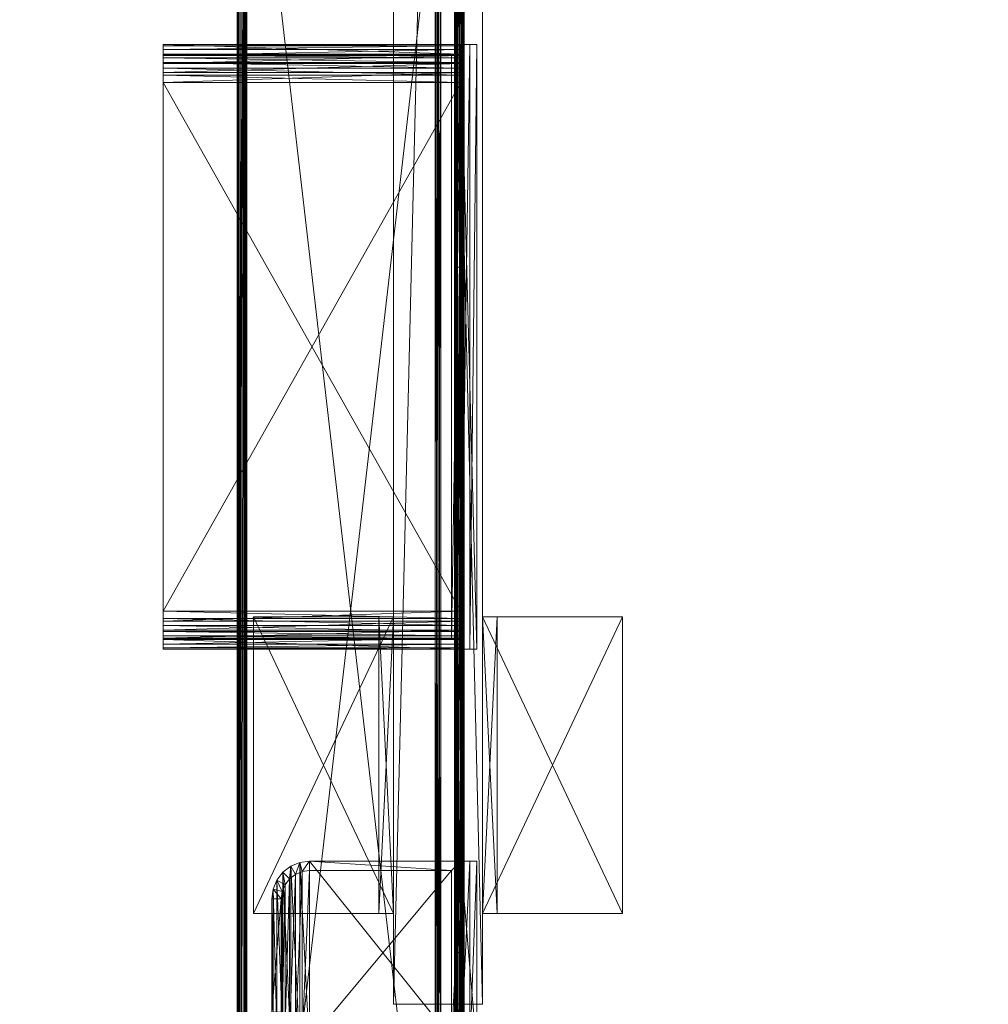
# Model space of a CAD drawing. Header units: inches. Extents: x -304 to 162, y 376 to 514.
# Tile 196 of 216: x 80 to 93, y 411 to 424. Entities that reach past the tile are written whole.
import ezdxf

# ---------------------------------------------------------------- set-up
doc = ezdxf.new("R2010")
doc.units = ezdxf.units.IN
doc.header["$LTSCALE"] = 0.366967
doc.header["$MEASUREMENT"] = 0
for name, color, linetype, true_color in [('CET color Burlywood4', 7, 'Continuous', 0x8d7057), ('CET color Floral white', 7, 'Continuous', 0xfbf8f1), ('CET color Grey80', 7, 'Continuous', 0xcdcec9)]:
    doc.layers.add(name, color=color, linetype=linetype, true_color=true_color)
doc.layers.add('CET Default', color=7, linetype='Continuous')

# ---------------------------------------------------------------- blocks, each defined once
blk = doc.blocks.new('*C42')
at = {"layer": 'CET color Burlywood4', "linetype": 'Continuous', "lineweight": 0}
mesh = blk.add_polyface(dxfattribs=at)
corners = [(59.961, 62.563, 28.05), (0.039, 36.939, 28.05), (0.039, 62.563, 28.05), (59.961, 36.939, 28.05)]
mesh.append_faces([[corners[k] for k in face] for face in [(0, 1, 2, 0)]], dxfattribs={"vtx0": -1, "vtx3": -1})
mesh.append_faces([[corners[k] for k in face] for face in [(0, 3, 1, 0)]], dxfattribs={"vtx2": -1})
at = {"layer": 'CET color Grey80', "linetype": 'Continuous', "lineweight": 0}
mesh = blk.add_polyface(dxfattribs=at)
corners = [(59.961, 62.563, 29.3), (0.039, 62.563, 29.3), (0.039, 36.939, 29.3), (59.961, 36.939, 29.3)]
mesh.append_faces([[corners[k] for k in face] for face in [(0, 2, 3, 0)]], dxfattribs={"vtx0": -1, "vtx3": -1})
mesh.append_faces([[corners[k] for k in face] for face in [(0, 1, 2, 0)]], dxfattribs={"vtx2": -1})
mesh = blk.add_polyface(dxfattribs=at)
corners = [(59.961, 62.563, 28.05), (59.961, 36.939, 28.05), (59.961, 36.939, 29.3), (59.961, 62.563, 29.3), (60, 36.9, 29.261), (60, 62.563, 29.261), (60, 36.9, 28.089), (60, 62.563, 28.089)]
mesh.append_faces([[corners[k] for k in face] for face in [(0, 2, 3, 0), (3, 4, 5, 3), (5, 6, 7, 5), (7, 1, 0, 7)]], dxfattribs={"vtx0": -1, "vtx3": -1})
mesh.append_faces([[corners[k] for k in face] for face in [(0, 1, 2, 0), (3, 2, 4, 3), (5, 4, 6, 5), (7, 6, 1, 7)]], dxfattribs={"vtx2": -1})
blk = doc.blocks.new('*C45')
at = {"layer": 'CET Default', "linetype": 'Continuous', "lineweight": 0, "rotation": 359.999999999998}
blk.add_blockref('*C42', (111.332, 404.012, 0), dxfattribs=at)
blk = doc.blocks.new('*C6')
at = {"layer": 'CET color Burlywood4', "linetype": 'Continuous', "lineweight": 0}
mesh = blk.add_polyface(dxfattribs=at)
corners = [(59.961, 62.563, 28.05), (0.039, 36.939, 28.05), (0.039, 62.563, 28.05), (59.961, 36.939, 28.05)]
mesh.append_faces([[corners[k] for k in face] for face in [(0, 1, 2, 0)]], dxfattribs={"vtx0": -1, "vtx3": -1})
mesh.append_faces([[corners[k] for k in face] for face in [(0, 3, 1, 0)]], dxfattribs={"vtx2": -1})
at = {"layer": 'CET color Grey80', "linetype": 'Continuous', "lineweight": 0}
mesh = blk.add_polyface(dxfattribs=at)
corners = [(0.039, 36.939, 28.05), (0.039, 62.563, 28.05), (0.039, 62.563, 29.3), (0.039, 36.939, 29.3), (0, 62.563, 29.261), (0, 36.9, 29.261), (0, 62.563, 28.089), (0, 36.9, 28.089)]
mesh.append_faces([[corners[k] for k in face] for face in [(0, 2, 3, 0), (3, 4, 5, 3), (5, 6, 7, 5), (7, 1, 0, 7)]], dxfattribs={"vtx0": -1, "vtx3": -1})
mesh.append_faces([[corners[k] for k in face] for face in [(0, 1, 2, 0), (3, 2, 4, 3), (5, 4, 6, 5), (7, 6, 1, 7)]], dxfattribs={"vtx2": -1})
mesh = blk.add_polyface(dxfattribs=at)
corners = [(59.961, 62.563, 29.3), (0.039, 62.563, 29.3), (0.039, 36.939, 29.3), (59.961, 36.939, 29.3)]
mesh.append_faces([[corners[k] for k in face] for face in [(0, 2, 3, 0)]], dxfattribs={"vtx0": -1, "vtx3": -1})
mesh.append_faces([[corners[k] for k in face] for face in [(0, 1, 2, 0)]], dxfattribs={"vtx2": -1})
mesh = blk.add_polyface(dxfattribs=at)
corners = [(0.59, 55.593, 25.34), (-0.59, 55.593, 25.34), (-0.59, 55.593, 27.3), (0.59, 55.593, 27.3), (-0.59, 7.057, 25.34), (-0.59, 7.057, 27.3), (0.59, 7.057, 25.34), (0.59, 7.057, 27.3)]
mesh.append_faces([[corners[k] for k in face] for face in [(0, 2, 3, 0), (1, 5, 2, 1), (1, 6, 4, 1), (5, 3, 2, 5), (4, 7, 5, 4), (6, 3, 7, 6)]], dxfattribs={"vtx0": -1, "vtx3": -1})
mesh.append_faces([[corners[k] for k in face] for face in [(0, 1, 2, 0), (1, 4, 5, 1), (1, 0, 6, 1), (5, 7, 3, 5), (4, 6, 7, 4), (6, 0, 3, 6)]], dxfattribs={"vtx2": -1})
mesh = blk.add_polyface(dxfattribs=at)
corners = [(-2.44, 50.463, 27.85), (-0.59, 50.463, 27.85), (-0.59, 50.463, 28.044), (-2.44, 50.463, 28.044), (-0.59, 54.393, 27.85), (-0.59, 54.393, 28.044), (-2.44, 54.393, 27.85), (-2.44, 54.393, 28.044)]
mesh.append_faces([[corners[k] for k in face] for face in [(0, 2, 3, 0), (1, 5, 2, 1), (1, 6, 4, 1), (5, 3, 2, 5), (4, 7, 5, 4), (6, 3, 7, 6)]], dxfattribs={"vtx0": -1, "vtx3": -1})
mesh.append_faces([[corners[k] for k in face] for face in [(0, 1, 2, 0), (1, 4, 5, 1), (1, 0, 6, 1), (5, 7, 3, 5), (4, 6, 7, 4), (6, 0, 3, 6)]], dxfattribs={"vtx2": -1})
mesh = blk.add_polyface(dxfattribs=at)
corners = [(-0.784, 50.463, 25.334), (-0.59, 50.463, 25.334), (-0.59, 50.463, 27.85), (-0.784, 50.463, 27.85), (-0.59, 54.393, 25.334), (-0.59, 54.393, 27.85), (-0.784, 54.393, 25.334), (-0.784, 54.393, 27.85)]
mesh.append_faces([[corners[k] for k in face] for face in [(0, 2, 3, 0), (1, 5, 2, 1), (1, 6, 4, 1), (5, 3, 2, 5), (4, 7, 5, 4), (6, 3, 7, 6)]], dxfattribs={"vtx0": -1, "vtx3": -1})
mesh.append_faces([[corners[k] for k in face] for face in [(0, 1, 2, 0), (1, 4, 5, 1), (1, 0, 6, 1), (5, 7, 3, 5), (4, 6, 7, 4), (6, 0, 3, 6)]], dxfattribs={"vtx2": -1})
mesh = blk.add_polyface(dxfattribs=at)
corners = [(0.784, 54.393, 25.334), (0.59, 54.393, 25.334), (0.59, 54.393, 27.85), (0.784, 54.393, 27.85), (0.59, 50.463, 25.334), (0.59, 50.463, 27.85), (0.784, 50.463, 25.334), (0.784, 50.463, 27.85)]
mesh.append_faces([[corners[k] for k in face] for face in [(0, 2, 3, 0), (1, 5, 2, 1), (1, 6, 4, 1), (5, 3, 2, 5), (4, 7, 5, 4), (6, 3, 7, 6)]], dxfattribs={"vtx0": -1, "vtx3": -1})
mesh.append_faces([[corners[k] for k in face] for face in [(0, 1, 2, 0), (1, 4, 5, 1), (1, 0, 6, 1), (5, 7, 3, 5), (4, 6, 7, 4), (6, 0, 3, 6)]], dxfattribs={"vtx2": -1})
mesh = blk.add_polyface(dxfattribs=at)
corners = [(2.44, 54.393, 27.85), (0.59, 54.393, 27.85), (0.59, 54.393, 28.044), (2.44, 54.393, 28.044), (0.59, 50.463, 27.85), (0.59, 50.463, 28.044), (2.44, 50.463, 27.85), (2.44, 50.463, 28.044)]
mesh.append_faces([[corners[k] for k in face] for face in [(0, 2, 3, 0), (1, 5, 2, 1), (1, 6, 4, 1), (5, 3, 2, 5), (4, 7, 5, 4), (6, 3, 7, 6)]], dxfattribs={"vtx0": -1, "vtx3": -1})
mesh.append_faces([[corners[k] for k in face] for face in [(0, 1, 2, 0), (1, 4, 5, 1), (1, 0, 6, 1), (5, 7, 3, 5), (4, 6, 7, 4), (6, 0, 3, 6)]], dxfattribs={"vtx2": -1})
blk = doc.blocks.new('*C43')
at = {"layer": 'CET Default', "linetype": 'Continuous', "lineweight": 0, "rotation": 359.9999999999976}
blk.add_blockref('*C6', (171.332, 404.012, 0), dxfattribs=at)
blk = doc.blocks.new('*C13')
at = {"layer": 'CET color Grey80', "linetype": 'Continuous', "lineweight": 0}
mesh = blk.add_polyface(dxfattribs=at)
corners = [(-11.875, 0.043, 11.625), (-10.756, 0.043, 5.75), (-11.875, 0.043, 0.125), (11.875, 0.043, 0.125), (-5.526, 0.043, 5.75), (-4.534, 0.043, 5.75), (-5.526, 0.043, 6.09), (-4.534, 0.043, 6.09), (-0.466, 0.043, 7.75), (10.756, 0.043, 6.09), (0.466, 0.043, 7.75), (10.756, 0.043, 7.75), (10.756, 0.043, 9.75), (10.756, 0.043, 8.09), (5.526, 0.043, 9.75), (4.534, 0.043, 9.75), (0.466, 0.043, 8.09), (-0.466, 0.043, 8.09), (-11.75, 0.043, 11.75), (-10.756, 0.043, 10.09), (-10.756, 0.043, 7.75), (-10.756, 0.043, 6.09), (4.534, 0.043, 10.09), (5.526, 0.043, 10.09), (11.75, 0.043, 11.75), (10.756, 0.043, 10.09), (-10.756, 0.043, 9.75), (-10.756, 0.043, 8.09), (11.869, 0.043, 11.664), (11.875, 0.043, 11.625), (11.851, 0.043, 11.698), (11.823, 0.043, 11.726), (11.789, 0.043, 11.744), (10.756, 0.043, 5.75), (-11.789, 0.043, 11.744), (-11.823, 0.043, 11.726), (-11.851, 0.043, 11.698), (-11.869, 0.043, 11.664), (-11.869, -0.042, 11.664), (-11.875, -0.042, 11.625), (-10.756, -0.042, 5.75), (-11.851, -0.042, 11.698), (-11.823, -0.042, 11.726), (-11.789, -0.042, 11.744), (-11.75, -0.042, 11.75), (10.756, -0.042, 5.75), (-4.534, -0.042, 5.75), (11.875, -0.042, 0.125), (10.756, -0.042, 6.09), (10.756, -0.042, 7.75), (10.756, -0.042, 8.09), (11.789, -0.042, 11.744), (11.75, -0.042, 11.75), (11.823, -0.042, 11.726), (11.851, -0.042, 11.698), (11.869, -0.042, 11.664), (11.875, -0.042, 11.625), (-10.756, -0.042, 10.09), (4.534, -0.042, 10.09), (-0.466, -0.042, 8.09), (4.534, -0.042, 9.75), (-10.756, -0.042, 9.75), (-10.756, -0.042, 8.09), (10.756, -0.042, 9.75), (10.756, -0.042, 10.09), (5.526, -0.042, 10.09), (5.526, -0.042, 9.75), (-5.526, -0.042, 6.09), (-0.466, -0.042, 7.75), (-10.756, -0.042, 7.75), (-10.756, -0.042, 6.09), (0.466, -0.042, 7.75), (0.466, -0.042, 8.09), (-4.534, -0.042, 6.09), (-5.526, -0.042, 5.75), (-11.875, -0.042, 0.125)]
mesh.append_faces([[corners[k] for k in face] for face in [(4, 5, 3, 4), (6, 8, 7, 6), (8, 10, 9, 8), (13, 15, 14, 13), (16, 17, 15, 16), (22, 24, 23, 22), (24, 3, 25, 24), (3, 13, 12, 3), (3, 9, 11, 3), (49, 48, 47, 49), (63, 50, 47, 63), (64, 47, 52, 64), (65, 52, 58, 65), (60, 59, 72, 60), (66, 60, 50, 66), (48, 71, 68, 48), (73, 68, 67, 73), (47, 46, 74, 47)]], dxfattribs={"vtx0": -1, "vtx1": -1, "vtx2": -1, "vtx3": -1})
mesh.append_faces([[corners[k] for k in face] for face in [(0, 1, 2, 0), (12, 13, 14, 12), (24, 19, 18, 24), (44, 57, 52, 44), (66, 50, 63, 66), (75, 40, 39, 75)]], dxfattribs={"vtx0": -1, "vtx1": -1, "vtx3": -1})
mesh.append_faces([[corners[k] for k in face] for face in [(1, 3, 2, 1), (6, 7, 5, 6), (8, 9, 7, 8), (10, 8, 17, 10), (18, 19, 1, 18), (22, 23, 14, 22), (24, 25, 23, 24), (3, 12, 25, 3), (24, 22, 19, 24), (3, 30, 28, 3), (3, 31, 30, 3), (3, 32, 31, 3), (3, 24, 32, 3), (3, 11, 13, 3), (3, 33, 9, 3), (3, 5, 33, 3), (1, 34, 18, 1), (1, 35, 34, 1), (1, 36, 35, 1), (1, 37, 36, 1), (1, 0, 37, 1), (59, 60, 61, 59), (66, 58, 60, 66), (67, 68, 69, 67), (59, 71, 72, 59), (60, 72, 50, 60), (48, 49, 71, 48), (46, 67, 74, 46), (47, 74, 40, 47)]], dxfattribs={"vtx0": -1, "vtx2": -1, "vtx3": -1})
mesh.append_faces([[corners[k] for k in face] for face in [(20, 6, 21, 20), (26, 17, 27, 26), (3, 28, 29, 3)]], dxfattribs={"vtx0": -1, "vtx3": -1})
mesh.append_faces([[corners[k] for k in face] for face in [(56, 55, 47, 56), (62, 59, 61, 62), (70, 67, 69, 70), (47, 75, 3, 47), (56, 47, 29, 56), (55, 56, 28, 55), (54, 55, 30, 54), (53, 54, 31, 53), (51, 53, 32, 51), (52, 51, 24, 52), (44, 52, 18, 44), (43, 44, 34, 43), (42, 43, 35, 42), (41, 42, 36, 41), (38, 41, 37, 38), (39, 38, 0, 39), (75, 39, 2, 75), (57, 61, 19, 57), (58, 57, 22, 58), (60, 58, 15, 60), (61, 60, 26, 61), (65, 66, 23, 65), (64, 65, 25, 64), (63, 64, 12, 63), (66, 63, 14, 66), (62, 69, 27, 62), (59, 62, 17, 59), (68, 59, 8, 68), (69, 68, 20, 69), (72, 71, 16, 72), (50, 72, 13, 50), (49, 50, 11, 49), (71, 49, 10, 71), (73, 46, 7, 73), (48, 73, 9, 48), (45, 48, 33, 45), (46, 45, 5, 46), (70, 40, 21, 70), (67, 70, 6, 67), (74, 67, 4, 74), (40, 74, 1, 40)]], dxfattribs={"vtx1": -1})
mesh.append_faces([[corners[k] for k in face] for face in [(1, 4, 3, 1), (4, 6, 5, 4), (10, 11, 9, 10), (13, 16, 15, 13), (16, 10, 17, 16), (20, 8, 6, 20), (15, 22, 14, 15), (26, 15, 17, 26), (38, 39, 40, 38), (41, 38, 40, 41), (42, 41, 40, 42), (43, 42, 40, 43), (44, 43, 40, 44), (45, 46, 47, 45), (48, 45, 47, 48), (50, 49, 47, 50), (51, 52, 47, 51), (53, 51, 47, 53), (54, 53, 47, 54), (55, 54, 47, 55), (57, 58, 52, 57), (64, 63, 47, 64), (65, 64, 52, 65), (66, 65, 58, 66), (40, 57, 44, 40), (59, 68, 71, 59), (73, 48, 68, 73), (46, 73, 67, 46), (75, 47, 40, 75)]], dxfattribs={"vtx1": -1, "vtx2": -1})
mesh.append_faces([[corners[k] for k in face] for face in [(75, 2, 3, 75), (47, 3, 29, 47), (56, 29, 28, 56), (55, 28, 30, 55), (54, 30, 31, 54), (53, 31, 32, 53), (51, 32, 24, 51), (52, 24, 18, 52), (44, 18, 34, 44), (43, 34, 35, 43), (42, 35, 36, 42), (41, 36, 37, 41), (38, 37, 0, 38), (39, 0, 2, 39), (61, 26, 19, 61), (57, 19, 22, 57), (58, 22, 15, 58), (60, 15, 26, 60), (66, 14, 23, 66), (65, 23, 25, 65), (64, 25, 12, 64), (63, 12, 14, 63), (69, 20, 27, 69), (62, 27, 17, 62), (59, 17, 8, 59), (68, 8, 20, 68), (71, 10, 16, 71), (72, 16, 13, 72), (50, 13, 11, 50), (49, 11, 10, 49), (46, 5, 7, 46), (73, 7, 9, 73), (48, 9, 33, 48), (45, 33, 5, 45), (40, 1, 21, 40), (70, 21, 6, 70), (67, 6, 4, 67), (74, 4, 1, 74)]], dxfattribs={"vtx2": -1})
mesh = blk.add_polyface(dxfattribs=at)
corners = [(-11.875, 0.043, 0.125), (-11.875, -0.042, 0.125), (11.875, 0.043, 0.125), (11.875, -0.042, 0.125), (-11.875, 0.036, 0.086), (11.875, 0.036, 0.086), (-11.875, 0.019, 0.052), (11.875, 0.019, 0.052), (-11.875, -0.009, 0.024), (11.875, -0.009, 0.024), (-11.875, -0.044, 0.006), (11.875, -0.044, 0.006), (-11.875, -0.082, 0), (11.875, -0.082), (11.875, -2.871, 0.113), (11.875, -2.872, 0.125), (11.875, -2.871, 0.006), (11.875, -2.906, 0.024), (11.875, -2.957, 0.125), (11.875, -2.934, 0.052), (11.875, -2.951, 0.086), (11.875, -2.865, 0.101), (11.875, -2.856, 0.093), (11.875, -2.845, 0.087), (11.875, -2.832, 0.085), (11.875, -2.832), (11.875, -0.082, 0.085), (11.875, -0.07, 0.087), (11.875, -0.059, 0.093), (11.875, -0.05, 0.101), (11.875, -0.044, 0.113), (-11.875, -0.044, 0.113), (-11.875, -0.05, 0.101), (-11.875, -0.059, 0.093), (-11.875, -0.07, 0.087), (-11.875, -2.832, 0), (-11.875, -2.832, 0.085), (-11.875, -0.082, 0.085), (-11.875, -2.871, 0.006), (-11.875, -2.845, 0.087), (-11.875, -2.856, 0.093), (-11.875, -2.865, 0.101), (-11.875, -2.871, 0.113), (-11.875, -2.934, 0.052), (-11.875, -2.951, 0.086), (-11.875, -2.957, 0.125), (-11.875, -2.906, 0.024), (-11.875, -2.872, 0.125)]
mesh.append_faces([[corners[k] for k in face] for face in [(13, 11, 30, 13), (3, 30, 11, 3), (10, 31, 1, 10), (31, 10, 12, 31)]])
mesh.append_faces([[corners[k] for k in face] for face in [(16, 21, 14, 16), (16, 22, 21, 16), (16, 23, 22, 16), (13, 28, 27, 13), (13, 29, 28, 13), (3, 7, 5, 3), (3, 9, 7, 3), (35, 36, 37, 35)]], dxfattribs={"vtx0": -1, "vtx2": -1, "vtx3": -1})
mesh.append_faces([[corners[k] for k in face] for face in [(15, 17, 16, 15), (18, 19, 17, 18), (26, 25, 13, 26), (3, 5, 2, 3), (34, 12, 37, 34), (36, 35, 38, 36)]], dxfattribs={"vtx0": -1, "vtx3": -1})
mesh.append_faces([[corners[k] for k in face] for face in [(0, 1, 2, 0), (4, 0, 5, 4), (6, 4, 7, 6), (8, 6, 9, 8), (10, 8, 11, 10), (12, 10, 13, 12), (16, 25, 24, 16), (26, 13, 27, 26), (0, 4, 1, 0), (12, 35, 37, 12), (46, 43, 45, 46), (38, 46, 47, 38), (35, 12, 25, 35), (38, 35, 16, 38), (46, 38, 17, 46), (43, 46, 19, 43), (44, 43, 20, 44), (45, 44, 18, 45), (47, 45, 15, 47), (42, 47, 14, 42), (41, 42, 21, 41), (40, 41, 22, 40), (39, 40, 23, 39), (36, 39, 24, 36), (37, 36, 26, 37), (34, 37, 27, 34), (33, 34, 28, 33), (32, 33, 29, 32), (31, 32, 30, 31), (1, 31, 3, 1)]], dxfattribs={"vtx1": -1})
mesh.append_faces([[corners[k] for k in face] for face in [(26, 24, 25, 26), (6, 8, 1, 6), (4, 6, 1, 4), (33, 32, 12, 33), (34, 33, 12, 34), (40, 39, 38, 40), (41, 40, 38, 41), (42, 41, 38, 42)]], dxfattribs={"vtx1": -1, "vtx2": -1})
mesh.append_faces([[corners[k] for k in face] for face in [(1, 3, 2, 1), (0, 2, 5, 0), (4, 5, 7, 4), (6, 7, 9, 6), (8, 9, 11, 8), (10, 11, 13, 10), (14, 15, 16, 14), (15, 18, 17, 15), (18, 20, 19, 18), (16, 24, 23, 16), (13, 30, 29, 13), (3, 11, 9, 3), (8, 10, 1, 8), (32, 31, 12, 32), (39, 36, 38, 39), (43, 44, 45, 43), (46, 45, 47, 46), (38, 47, 42, 38), (12, 13, 25, 12), (35, 25, 16, 35), (38, 16, 17, 38), (46, 17, 19, 46), (43, 19, 20, 43), (44, 20, 18, 44), (45, 18, 15, 45), (47, 15, 14, 47), (42, 14, 21, 42), (41, 21, 22, 41), (40, 22, 23, 40), (39, 23, 24, 39), (36, 24, 26, 36), (37, 26, 27, 37), (34, 27, 28, 34), (33, 28, 29, 33), (32, 29, 30, 32), (31, 30, 3, 31)]], dxfattribs={"vtx2": -1})
mesh = blk.add_polyface(dxfattribs=at)
corners = [(-11.812, -2.872, 0.125), (11.875, -2.872, 0.188), (11.875, -2.872, 0.125), (11.875, -2.872, 0.372), (11.872, -2.872, 0.391), (11.863, -2.872, 0.409), (11.849, -2.872, 0.423), (11.831, -2.872, 0.432), (11.812, -2.872, 0.435), (-11.812, -2.872, 0.435), (-11.831, -2.872, 0.432), (-11.849, -2.872, 0.423), (-11.863, -2.872, 0.409), (-11.872, -2.872, 0.391), (-11.875, -2.872, 0.372), (-11.875, -2.872, 0.188), (-11.875, -2.872, 0.125), (-11.875, -2.957, 0.188), (-11.875, -2.957, 0.125), (-11.812, -2.957, 0.125), (-11.875, -2.957, 0.372), (-11.872, -2.957, 0.391), (-11.863, -2.957, 0.409), (-11.849, -2.957, 0.423), (-11.831, -2.957, 0.432), (-11.812, -2.957, 0.435), (11.812, -2.957, 0.435), (11.831, -2.957, 0.432), (11.849, -2.957, 0.423), (11.863, -2.957, 0.409), (11.872, -2.957, 0.391), (11.875, -2.957, 0.372), (11.875, -2.957, 0.188), (11.875, -2.957, 0.125), (11.812, -2.957, 0.125), (11.812, -2.872, 0.125)]
mesh.append_faces([[corners[k] for k in face] for face in [(0, 3, 1, 0), (0, 4, 3, 0), (0, 5, 4, 0), (0, 6, 5, 0), (0, 7, 6, 0), (0, 8, 7, 0), (0, 9, 8, 0), (0, 10, 9, 0), (0, 11, 10, 0), (0, 12, 11, 0), (0, 13, 12, 0), (0, 14, 13, 0), (0, 15, 14, 0), (19, 0, 35, 19), (34, 35, 2, 34), (32, 1, 3, 32), (17, 15, 16, 17)]], dxfattribs={"vtx0": -1, "vtx2": -1, "vtx3": -1})
mesh.append_faces([[corners[k] for k in face] for face in [(0, 1, 2, 0)]], dxfattribs={"vtx0": -1, "vtx3": -1})
mesh.append_faces([[corners[k] for k in face] for face in [(33, 32, 19, 33), (33, 34, 2, 33), (31, 32, 3, 31), (30, 31, 4, 30), (29, 30, 5, 29), (28, 29, 6, 28), (27, 28, 7, 27), (26, 27, 8, 26), (25, 26, 9, 25), (24, 25, 10, 24), (23, 24, 11, 23), (22, 23, 12, 22), (21, 22, 13, 21), (20, 21, 14, 20), (18, 17, 16, 18)]], dxfattribs={"vtx1": -1})
mesh.append_faces([[corners[k] for k in face] for face in [(20, 17, 19, 20), (21, 20, 19, 21), (22, 21, 19, 22), (23, 22, 19, 23), (24, 23, 19, 24), (25, 24, 19, 25), (26, 25, 19, 26), (27, 26, 19, 27), (28, 27, 19, 28), (29, 28, 19, 29), (30, 29, 19, 30), (31, 30, 19, 31), (32, 31, 19, 32), (34, 19, 35, 34), (32, 33, 1, 32), (17, 20, 15, 17), (19, 18, 0, 19)]], dxfattribs={"vtx1": -1, "vtx2": -1})
mesh.append_faces([[corners[k] for k in face] for face in [(0, 16, 15, 0), (17, 18, 19, 17), (33, 2, 1, 33), (31, 3, 4, 31), (30, 4, 5, 30), (29, 5, 6, 29), (28, 6, 7, 28), (27, 7, 8, 27), (26, 8, 9, 26), (25, 9, 10, 25), (24, 10, 11, 24), (23, 11, 12, 23), (22, 12, 13, 22), (21, 13, 14, 21), (20, 14, 15, 20), (18, 16, 0, 18)]], dxfattribs={"vtx2": -1})
blk = doc.blocks.new('*C10')
at = {"layer": 'CET Default', "linetype": 'Continuous', "lineweight": 0, "rotation": 89.99999999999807}
blk.add_blockref('*C13', (171.03, 454.383, 29.711), dxfattribs=at)
blk = doc.blocks.new('*C31')
at = {"layer": 'CET color Floral white', "linetype": 'Continuous', "lineweight": 0}
mesh = blk.add_polyface(dxfattribs=at)
corners = [(0, 0, 4.069), (-2.5, 0, 4.069), (-2.5, -0.214, 4.069), (0, -0.214, 4.069), (-2.5, -0.214, 3.819), (0, -0.214, 3.819), (-2.5, -0.12, 3.819), (0, -0.12, 3.819), (-2.5, -0.12, 3.975), (0, -0.12, 3.975), (-2.5, 0, 3.975), (0, 0, 3.975), (-0.125, 2, 0.256), (-0.125, 0.125, 0.256), (-0.125, 0.125, 4.069), (-0.125, 2, 4.069), (0, 0, 0.131), (0, 2, 0.131), (0, 2, 4.069), (-2, 2.5, 4.069), (-2, 2.375, 4.069), (-0.5, 2.375, 4.069), (-0.5, 2.5, 4.069), (-2, 2.375, 0.256), (-0.5, 2.375, 0.256), (-0.5, 2.5, 0.131), (-2, 2.5, 0.131), (-0.017, 2.129, 4.069), (-0.138, 2.097, 4.069), (-0.067, 2.25, 4.069), (-0.175, 2.187, 4.069), (-0.146, 2.354, 4.069), (-0.235, 2.265, 4.069), (-0.25, 2.433, 4.069), (-0.313, 2.325, 4.069), (-0.371, 2.483, 4.069), (-0.403, 2.362, 4.069), (-0.138, 2.097, 0.256), (-0.175, 2.187, 0.256), (-0.235, 2.265, 0.256), (-0.313, 2.325, 0.256), (-0.403, 2.362, 0.256), (-2.375, 2, 0.256), (-2.362, 2.097, 0.256), (-2.362, 2.097, 4.069), (-2.375, 2, 4.069), (-2.325, 2.187, 0.256), (-2.325, 2.187, 4.069), (-2.265, 2.265, 0.256), (-2.265, 2.265, 4.069), (-2.188, 2.325, 0.256), (-2.188, 2.325, 4.069), (-2.097, 2.362, 0.256), (-2.097, 2.362, 4.069), (-2.483, 2.129, 4.069), (-2.5, 2, 4.069), (-2.433, 2.25, 4.069), (-2.354, 2.354, 4.069), (-2.25, 2.433, 4.069), (-2.129, 2.483, 4.069), (-2.5, 2, 0.131), (-2.5, 0, 0.131), (-2.375, 0.125, 0.256), (-2.375, 0.125, 4.069), (-2.129, 2.483, 0.131), (-0.371, 2.483, 0.131), (-0.25, 2.433, 0.131), (-2.25, 2.433, 0.131), (-2.354, 2.354, 0.131), (-0.146, 2.354, 0.131), (-0.067, 2.25, 0.131), (-2.433, 2.25, 0.131), (-2.483, 2.129, 0.131), (-0.017, 2.129, 0.131)]
mesh.append_faces([[corners[k] for k in face] for face in [(0, 63, 1, 0)]], dxfattribs={"vtx0": -1, "vtx1": -1, "vtx2": -1, "vtx3": -1})
mesh.append_faces([[corners[k] for k in face] for face in [(1, 8, 2, 1), (11, 3, 9, 11), (14, 18, 15, 14), (19, 21, 22, 19), (1, 45, 55, 1), (24, 52, 41, 24)]], dxfattribs={"vtx0": -1, "vtx1": -1, "vtx3": -1})
mesh.append_faces([[corners[k] for k in face] for face in [(0, 1, 2, 0), (2, 8, 6, 2), (9, 3, 5, 9), (14, 0, 18, 14), (19, 20, 21, 19), (18, 28, 15, 18), (27, 30, 28, 27), (29, 32, 30, 29), (31, 34, 32, 31), (33, 36, 34, 33), (35, 21, 36, 35), (45, 54, 55, 45), (44, 56, 54, 44), (47, 57, 56, 47), (49, 58, 57, 49), (51, 59, 58, 51), (53, 19, 59, 53), (1, 63, 45, 1), (64, 25, 65, 64), (65, 67, 64, 65), (68, 66, 69, 68), (69, 71, 68, 69), (72, 70, 73, 72), (73, 60, 72, 73), (17, 61, 60, 17), (40, 52, 50, 40), (39, 50, 48, 39), (48, 38, 39, 48), (37, 46, 43, 37), (43, 12, 37, 43), (0, 14, 63, 0)]], dxfattribs={"vtx0": -1, "vtx2": -1, "vtx3": -1})
mesh.append_faces([[corners[k] for k in face] for face in [(0, 2, 3, 0), (3, 4, 5, 3), (5, 6, 7, 5), (7, 8, 9, 7), (9, 10, 11, 9), (2, 6, 4, 2), (9, 5, 7, 9), (12, 14, 15, 12), (16, 18, 0, 16), (21, 23, 24, 21), (25, 19, 22, 25), (15, 37, 12, 15), (28, 38, 37, 28), (30, 39, 38, 30), (32, 40, 39, 32), (34, 41, 40, 34), (36, 24, 41, 36), (42, 44, 45, 42), (43, 47, 44, 43), (46, 49, 47, 46), (48, 51, 49, 48), (50, 53, 51, 50), (52, 20, 53, 52), (60, 1, 55, 60), (62, 45, 63, 62), (13, 42, 62, 13), (14, 62, 63, 14), (1, 16, 0, 1)]], dxfattribs={"vtx0": -1, "vtx3": -1})
mesh.append_faces([[corners[k] for k in face] for face in [(18, 27, 28, 18), (27, 29, 30, 27), (29, 31, 32, 29), (31, 33, 34, 31), (33, 35, 36, 33), (35, 22, 21, 35), (45, 44, 54, 45), (44, 47, 56, 44), (47, 49, 57, 47), (49, 51, 58, 49), (51, 53, 59, 51), (53, 20, 19, 53), (65, 66, 67, 65), (68, 67, 66, 68), (69, 70, 71, 69), (72, 71, 70, 72), (73, 17, 60, 73), (40, 41, 52, 40), (39, 40, 50, 39), (48, 46, 38, 48), (37, 38, 46, 37), (43, 42, 12, 43), (13, 12, 42, 13)]], dxfattribs={"vtx1": -1, "vtx2": -1})
mesh.append_faces([[corners[k] for k in face] for face in [(3, 2, 4, 3), (5, 4, 6, 5), (7, 6, 8, 7), (9, 8, 10, 9), (1, 10, 8, 1), (11, 0, 3, 11), (12, 13, 14, 12), (16, 17, 18, 16), (21, 20, 23, 21), (25, 26, 19, 25), (15, 28, 37, 15), (28, 30, 38, 28), (30, 32, 39, 30), (32, 34, 40, 32), (34, 36, 41, 34), (36, 21, 24, 36), (42, 43, 44, 42), (43, 46, 47, 43), (46, 48, 49, 46), (48, 50, 51, 48), (50, 52, 53, 50), (52, 23, 20, 52), (60, 61, 1, 60), (62, 42, 45, 62), (64, 26, 25, 64), (17, 16, 61, 17), (24, 23, 52, 24), (14, 13, 62, 14), (1, 61, 16, 1)]], dxfattribs={"vtx2": -1})
mesh = blk.add_polyface(dxfattribs=at)
corners = [(-2.483, 2.129, 4.069), (-2.433, 2.25, 4.069), (-2.433, 2.25, 0.131), (-2.483, 2.129, 0.131), (-2.354, 2.354, 4.069), (-2.354, 2.354, 0.131), (-2.25, 2.433, 4.069), (-2.25, 2.433, 0.131), (-2.129, 2.483, 4.069), (-2.129, 2.483, 0.131), (-2, 2.5, 4.069), (-2, 2.5, 0.131), (-2.5, 2, 4.069), (-2.5, 2, 0.131)]
mesh.append_faces([[corners[k] for k in face] for face in [(0, 2, 3, 0), (1, 5, 2, 1), (4, 7, 5, 4), (6, 9, 7, 6), (8, 11, 9, 8), (12, 3, 13, 12)]], dxfattribs={"vtx0": -1, "vtx3": -1})
mesh.append_faces([[corners[k] for k in face] for face in [(0, 1, 2, 0), (1, 4, 5, 1), (4, 6, 7, 4), (6, 8, 9, 6), (8, 10, 11, 8), (12, 0, 3, 12)]], dxfattribs={"vtx2": -1})
mesh = blk.add_polyface(dxfattribs=at)
corners = [(-0.017, 2.129, 0.131), (-0.067, 2.25, 0.131), (-0.067, 2.25, 4.069), (-0.017, 2.129, 4.069), (-0.146, 2.354, 0.131), (-0.146, 2.354, 4.069), (-0.25, 2.433, 0.131), (-0.25, 2.433, 4.069), (-0.371, 2.483, 0.131), (-0.371, 2.483, 4.069), (-0.5, 2.5, 0.131), (-0.5, 2.5, 4.069), (0, 2, 0.131), (0, 2, 4.069)]
mesh.append_faces([[corners[k] for k in face] for face in [(0, 2, 3, 0), (1, 5, 2, 1), (4, 7, 5, 4), (6, 9, 7, 6), (8, 11, 9, 8), (12, 3, 13, 12)]], dxfattribs={"vtx0": -1, "vtx3": -1})
mesh.append_faces([[corners[k] for k in face] for face in [(0, 1, 2, 0), (1, 4, 5, 1), (4, 6, 7, 4), (6, 8, 9, 6), (8, 10, 11, 8), (12, 0, 3, 12)]], dxfattribs={"vtx2": -1})
blk = doc.blocks.new('*C20')
at = {"layer": 'CET Default', "linetype": 'Continuous', "lineweight": 0, "rotation": 269.9999999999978}
blk.add_blockref('*C31', (171.03, 457.711, 33.486), dxfattribs=at)
blk = doc.blocks.new('*C47')
at = {"layer": 'CET color Floral white', "linetype": 'Continuous', "lineweight": 0}
mesh = blk.add_polyface(dxfattribs=at)
corners = [(0, 3.937, 1.094), (-0.125, 3.937, 1.094), (-0.125, 0, 1.094), (0, 0, 1.094), (-0.125, 0, 0.594), (-0.125, 3.937, 0.594), (0, 0, 0.594), (0, 3.937, 0.594), (-7.5, 3.937, 0.094), (-7.5, 3.937, 0.219), (-0.5, 3.937, 0.219), (-0.5, 3.937, 0.094), (-7.5, 0, 0.219), (-0.5, 0, 0.219), (-0.5, 0, 0.094), (-7.5, 0, 0.094), (-0.017, 3.937, 0.464), (-0.138, 3.937, 0.497), (-0.067, 3.937, 0.344), (-0.175, 3.937, 0.406), (-0.146, 3.937, 0.24), (-0.235, 3.937, 0.329), (-0.25, 3.937, 0.161), (-0.313, 3.937, 0.269), (-0.371, 3.937, 0.111), (-0.403, 3.937, 0.232), (-0.138, 0, 0.497), (-0.175, 0, 0.406), (-0.235, 0, 0.329), (-0.313, 0, 0.269), (-0.403, 0, 0.232), (-0.017, 0, 0.464), (-0.067, 0, 0.344), (-0.146, 0, 0.24), (-0.25, 0, 0.161), (-0.371, 0, 0.111), (-8, 0, 0.594), (-7.983, 0, 0.464), (-7.862, 0, 0.497), (-7.875, 0, 0.594), (-7.933, 0, 0.344), (-7.825, 0, 0.406), (-7.854, 0, 0.24), (-7.765, 0, 0.329), (-7.75, 0, 0.161), (-7.688, 0, 0.269), (-7.629, 0, 0.111), (-7.597, 0, 0.232), (-7.862, 3.937, 0.497), (-7.875, 3.937, 0.594), (-7.825, 3.937, 0.406), (-7.765, 3.937, 0.329), (-7.688, 3.937, 0.269), (-7.597, 3.937, 0.232), (-7.983, 3.937, 0.464), (-8, 3.937, 0.594), (-7.933, 3.937, 0.344), (-7.854, 3.937, 0.24), (-7.75, 3.937, 0.161), (-7.629, 3.937, 0.111), (-0.125, 0.125, 0.594), (-0.138, 0.125, 0.497), (-7.862, 0.125, 0.497), (-7.875, 0.125, 0.594), (-0.175, 0.125, 0.406), (-7.825, 0.125, 0.406), (-0.235, 0.125, 0.329), (-7.765, 0.125, 0.329), (-0.313, 0.125, 0.269), (-7.688, 0.125, 0.269), (-0.403, 0.125, 0.232), (-7.597, 0.125, 0.232), (-0.5, 0.125, 0.219), (-7.5, 0.125, 0.219), (-7.875, 0.125, 1.094), (-0.125, 0.125, 1.094), (-7.875, 0, 1.094), (-7.875, 3.937, 1.094), (-8, 3.937, 1.094), (-8, 0, 1.094), (-8, -0.214, 1.094), (0, -0.214, 1.094), (-8, -0.214, 0.844), (0, -0.214, 0.844), (-8, -0.12, 0.844), (0, -0.12, 0.844), (-8, -0.12, 1), (0, -0.12, 1), (-8, 0, 1), (0, 0, 1)]
mesh.append_faces([[corners[k] for k in face] for face in [(14, 13, 12, 14), (4, 26, 31, 4), (26, 27, 32, 26), (27, 28, 33, 27), (28, 29, 34, 28), (29, 30, 35, 29), (30, 13, 14, 30), (36, 38, 39, 36), (37, 41, 38, 37), (40, 43, 41, 40), (42, 45, 43, 42), (44, 47, 45, 44), (46, 12, 47, 46), (39, 38, 26, 39), (39, 26, 4, 39), (38, 41, 27, 38), (38, 27, 26, 38), (41, 43, 28, 41), (41, 28, 27, 41), (43, 45, 29, 43), (43, 29, 28, 43), (45, 47, 30, 45), (45, 30, 29, 45), (47, 12, 13, 47), (47, 13, 30, 47), (39, 4, 2, 39), (76, 36, 39, 76)]], dxfattribs={"vtx0": -1, "vtx1": -1, "vtx2": -1, "vtx3": -1})
mesh.append_faces([[corners[k] for k in face] for face in [(3, 4, 6, 3), (1, 7, 5, 1), (8, 10, 11, 8), (14, 12, 15, 14), (78, 49, 55, 78), (79, 86, 80, 79), (89, 81, 87, 89)]], dxfattribs={"vtx0": -1, "vtx1": -1, "vtx3": -1})
mesh.append_faces([[corners[k] for k in face] for face in [(8, 9, 10, 8), (7, 17, 5, 7), (16, 19, 17, 16), (18, 21, 19, 18), (20, 23, 21, 20), (22, 25, 23, 22), (24, 10, 25, 24), (4, 31, 6, 4), (26, 32, 31, 26), (27, 33, 32, 27), (28, 34, 33, 28), (29, 35, 34, 29), (30, 14, 35, 30), (49, 54, 55, 49), (48, 56, 54, 48), (50, 57, 56, 50), (51, 58, 57, 51), (52, 59, 58, 52), (53, 8, 59, 53), (60, 62, 63, 60), (61, 65, 62, 61), (64, 67, 65, 64), (66, 69, 67, 66), (68, 71, 69, 68), (70, 73, 71, 70), (60, 63, 74, 60), (39, 2, 76, 39), (80, 86, 84, 80), (87, 81, 83, 87)]], dxfattribs={"vtx0": -1, "vtx2": -1, "vtx3": -1})
mesh.append_faces([[corners[k] for k in face] for face in [(0, 2, 3, 0), (4, 1, 5, 4), (3, 7, 0, 3), (10, 12, 13, 10), (14, 8, 11, 14), (5, 26, 4, 5), (17, 27, 26, 17), (19, 28, 27, 19), (21, 29, 28, 21), (23, 30, 29, 23), (25, 13, 30, 25), (39, 48, 49, 39), (38, 50, 48, 38), (41, 51, 50, 41), (43, 52, 51, 43), (45, 53, 52, 45), (47, 9, 53, 47), (60, 74, 75, 60), (74, 2, 75, 74), (77, 79, 76, 77), (36, 78, 55, 36), (76, 49, 77, 76), (3, 80, 81, 3), (81, 82, 83, 81), (83, 84, 85, 83), (85, 86, 87, 85), (87, 88, 89, 87), (80, 84, 82, 80), (87, 83, 85, 87)]], dxfattribs={"vtx0": -1, "vtx3": -1})
mesh.append_faces([[corners[k] for k in face] for face in [(3, 2, 4, 3), (7, 16, 17, 7), (16, 18, 19, 16), (18, 20, 21, 18), (20, 22, 23, 20), (22, 24, 25, 22), (24, 11, 10, 24), (36, 37, 38, 36), (37, 40, 41, 37), (40, 42, 43, 40), (42, 44, 45, 42), (44, 46, 47, 44), (46, 15, 12, 46), (49, 48, 54, 49), (48, 50, 56, 48), (50, 51, 57, 50), (51, 52, 58, 51), (52, 53, 59, 52), (53, 9, 8, 53), (60, 61, 62, 60), (61, 64, 65, 61), (64, 66, 67, 64), (66, 68, 69, 66), (68, 70, 71, 68)]], dxfattribs={"vtx1": -1, "vtx2": -1})
mesh.append_faces([[corners[k] for k in face] for face in [(0, 1, 2, 0), (4, 2, 1, 4), (3, 6, 7, 3), (1, 0, 7, 1), (10, 9, 12, 10), (14, 15, 8, 14), (5, 17, 26, 5), (17, 19, 27, 17), (19, 21, 28, 19), (21, 23, 29, 21), (23, 25, 30, 23), (25, 10, 13, 25), (39, 38, 48, 39), (38, 41, 50, 38), (41, 43, 51, 41), (43, 45, 52, 43), (45, 47, 53, 45), (47, 12, 9, 47), (70, 72, 73, 70), (74, 76, 2, 74), (77, 78, 79, 77), (36, 79, 78, 36), (76, 79, 36, 76), (76, 39, 49, 76), (78, 77, 49, 78), (3, 79, 80, 3), (81, 80, 82, 81), (83, 82, 84, 83), (85, 84, 86, 85), (87, 86, 88, 87), (79, 88, 86, 79), (89, 3, 81, 89)]], dxfattribs={"vtx2": -1})
mesh = blk.add_polyface(dxfattribs=at)
corners = [(-7.983, 3.937, 0.464), (-7.933, 3.937, 0.344), (-7.933, 0, 0.344), (-7.983, 0, 0.464), (-7.854, 3.937, 0.24), (-7.854, 0, 0.24), (-7.75, 3.937, 0.161), (-7.75, 0, 0.161), (-7.629, 3.937, 0.111), (-7.629, 0, 0.111), (-7.5, 3.937, 0.094), (-7.5, 0, 0.094), (-8, 3.937, 0.594), (-8, 0, 0.594)]
mesh.append_faces([[corners[k] for k in face] for face in [(0, 2, 3, 0), (1, 5, 2, 1), (4, 7, 5, 4), (6, 9, 7, 6), (8, 11, 9, 8), (12, 3, 13, 12)]], dxfattribs={"vtx0": -1, "vtx3": -1})
mesh.append_faces([[corners[k] for k in face] for face in [(0, 1, 2, 0), (1, 4, 5, 1), (4, 6, 7, 4), (6, 8, 9, 6), (8, 10, 11, 8), (12, 0, 3, 12)]], dxfattribs={"vtx2": -1})
mesh = blk.add_polyface(dxfattribs=at)
corners = [(-0.017, 0, 0.464), (-0.067, 0, 0.344), (-0.067, 3.937, 0.344), (-0.017, 3.937, 0.464), (-0.146, 0, 0.24), (-0.146, 3.937, 0.24), (-0.25, 0, 0.161), (-0.25, 3.937, 0.161), (-0.371, 0, 0.111), (-0.371, 3.937, 0.111), (-0.5, 0, 0.094), (-0.5, 3.937, 0.094), (0, 0, 0.594), (0, 3.937, 0.594)]
mesh.append_faces([[corners[k] for k in face] for face in [(0, 2, 3, 0), (1, 5, 2, 1), (4, 7, 5, 4), (6, 9, 7, 6), (8, 11, 9, 8), (12, 3, 13, 12)]], dxfattribs={"vtx0": -1, "vtx3": -1})
mesh.append_faces([[corners[k] for k in face] for face in [(0, 1, 2, 0), (1, 4, 5, 1), (4, 6, 7, 4), (6, 8, 9, 6), (8, 10, 11, 8), (12, 0, 3, 12)]], dxfattribs={"vtx2": -1})
blk = doc.blocks.new('*C36')
at = {"layer": 'CET Default', "linetype": 'Continuous', "lineweight": 0, "rotation": 269.9999999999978}
blk.add_blockref('*C47', (171.03, 446.904, 38.461), dxfattribs=at)

msp = doc.modelspace()

# ---------------------------------------------------------------- block references
at = {"layer": 'CET Default', "linetype": 'Continuous', "lineweight": 0, "rotation": 180}
for name in ['*C43', '*C45', '*C10', '*C36', '*C20']:
    msp.add_blockref(name, (257.133, 870.114), dxfattribs=at)

doc.saveas('drawing.dxf')
